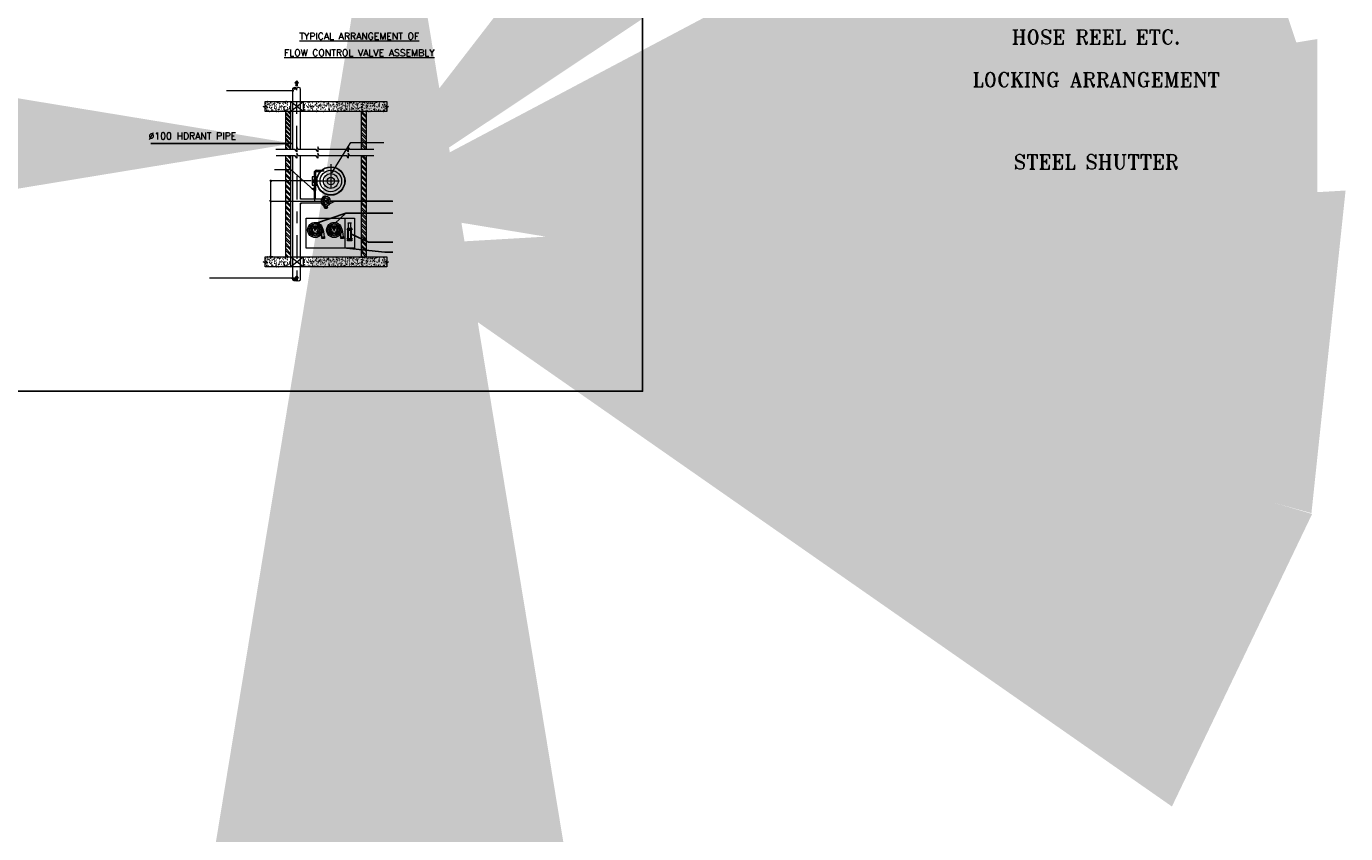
# Model space of a CAD drawing. Header units: inches. Extents: x 113025 to 158499, y 12149 to 30915.
# Tile 148 of 167: x 127926 to 128260, y 20200 to 20404. Entities that reach past the tile are written whole.
import ezdxf

# ---------------------------------------------------------------- set-up
doc = ezdxf.new("R2010")
doc.units = ezdxf.units.IN
doc.header["$MEASUREMENT"] = 0
doc.linetypes.add('IMPORT-Center', pattern=[15, 6, -3, 3, -3])
doc.linetypes.add('IMPORT-HIDDEN', pattern=[4.7625, 3.175, -1.5875])
for name, color, linetype in [('-FT', 7, 'Continuous'), ('FF HYDRANT PIPE', 30, 'Continuous'), ('FP-Spr Main', 30, 'Continuous'), ('FPS_det_arch', 8, 'Continuous'), ('FPS_Objects', 30, 'Continuous'), ('FPS_Piping', 1, 'Continuous'), ('LEDAR', 7, 'Continuous')]:
    doc.layers.add(name, color=color, linetype=linetype)
doc.layers.add('FPS_Misc', color=127, linetype='Continuous', lineweight=9)
doc.layers.add('PL-SEWER SUMP', color=4, linetype='Continuous', lineweight=53)
doc.styles.add('H P', font='romantic.ttf')
doc.styles.add('ROMANT', font='romant__.ttf')
doc.styles.add('romant_3', font='romant__.ttf', dxfattribs={"height": 150})
doc.dimstyles.new('HP-50', dxfattribs={"dimscale": 50, "dimtxt": 2, "dimasz": 3, "dimexe": 1, "dimexo": 1, "dimgap": 1, "dimtad": 1, "dimdec": 0, "dimzin": 11, "dimdsep": 46, "dimtxsty": 'H P', "dimcen": 0, "dimdle": 100, "dimclrd": 256, "dimclre": 256, "dimclrt": 256, "dimadec": 0, "dimazin": 0, "dimtfac": 1, "dimtdec": 0, "dimtmove": 0, "dimatfit": 3, "dimfxl": 1, "dimtzin": 11, "dimarcsym": 0})
pattern_1 = [(135, (126612.284, 20312.0611), (0.67842083, 0.67842083), []), (135, (126611.8317, 20312.0611), (0.67842083, 0.67842083), [])]
pattern_2 = [(130, (126881.7958, 20317.9719), (-1.4680787, -0.1284396), [0.1535091, -1.6886002]), (185, (126881.7958, 20317.9719), (0.2839934, 1.5395763), [0.1228073, -1.3508802]), (79.549, (126881.6734, 20317.9612), (-1.1840982, 1.411128), [0.13046, -1.4350885]), (133.816, (126881.7958, 20318.3813), (-2.1844157, -0.3387868), [0.2302637, -2.5329003]), (83.364, (126881.6137, 20318.353), (-1.91304, 1.9938276), [0.1956957, -2.1526355]), (188.816, (126881.7958, 20318.3813), (-1.913061, 1.9938085), [0.184211, -2.0263203]), (159, (126881.5911, 20318.2789), (-1.2217418, -0.8240745), [0.1535091, -1.6886002]), (214, (126881.5911, 20318.279), (-0.4980152, 1.4842265), [0.1228073, -1.3508802]), (108.549, (126881.4893, 20318.2103), (-1.7197641, 0.6601382), [0.13046, -1.4350885]), (142.5, (126881.7958, 20317.9719), (-0.02488865, 0.6813632), [0, -1.3345059, 0, -1.37134806, -1.35599715]), (142.5, (126881.7958, 20317.9719), (-0.02488865, 0.6813632), [-2.7058539, 0, -1.3559971]), (172.5, (126881.7958, 20317.9719), (-0.5384476, 0.8072772), [0, -0.7818731, 0, -1.30380405, -0.516814]), (172.5, (126881.7958, 20317.9719), (-0.5384476, 0.8072772), [-2.0856771, 0, -0.516814]), (212.5, (126882.2522, 20317.9719), (-1.09261952, -0.04616382), [0, -0.511697, 0, -1.59649475, -2.1184257]), (212.5, (126882.2522, 20317.9719), (-1.09261952, -0.04616382), [-2.1081918, 0, -2.1184257]), (222.5, (126882.4569, 20317.9719), (-1.1936569, 0.2048952), [0, -0.6652061, 0, -1.0602363, -1.5043893]), (222.5, (126882.4569, 20317.9719), (-1.1936569, 0.2048952), [-1.7254424, 0, -1.5043893])]
pattern_3 = [(130, (126881.7958, 20278.6352), (-1.4680787, -0.1284396), [0.1535091, -1.6886002]), (185, (126881.7958, 20278.6352), (0.2839934, 1.5395763), [0.1228073, -1.3508802]), (79.549, (126881.6734, 20278.6245), (-1.1840982, 1.411128), [0.13046, -1.4350885]), (133.816, (126881.7958, 20279.0446), (-2.1844157, -0.3387868), [0.2302637, -2.5329003]), (83.364, (126881.6137, 20279.0163), (-1.91304, 1.9938276), [0.1956957, -2.1526355]), (188.816, (126881.7958, 20279.0446), (-1.913061, 1.9938085), [0.184211, -2.0263203]), (159, (126881.5911, 20278.9422), (-1.2217418, -0.8240745), [0.1535091, -1.6886002]), (214, (126881.5911, 20278.9422), (-0.4980152, 1.4842265), [0.1228073, -1.3508802]), (108.549, (126881.4893, 20278.8735), (-1.7197641, 0.6601382), [0.13046, -1.4350885]), (142.5, (126881.7958, 20278.6352), (-0.02488865, 0.6813632), [0, -1.3345059, 0, -1.37134806, -1.35599715]), (142.5, (126881.7958, 20278.6352), (-0.02488865, 0.6813632), [-2.7058539, 0, -1.3559971]), (172.5, (126881.7958, 20278.6352), (-0.5384476, 0.8072772), [0, -0.7818731, 0, -1.30380405, -0.516814]), (172.5, (126881.7958, 20278.6352), (-0.5384476, 0.8072772), [-2.0856771, 0, -0.516814]), (212.5, (126882.2522, 20278.6352), (-1.09261952, -0.04616382), [0, -0.511697, 0, -1.59649475, -2.1184257]), (212.5, (126882.2522, 20278.6352), (-1.09261952, -0.04616382), [-2.1081918, 0, -2.1184257]), (222.5, (126882.4569, 20278.6352), (-1.1936569, 0.2048952), [0, -0.6652061, 0, -1.0602363, -1.5043893]), (222.5, (126882.4569, 20278.6352), (-1.1936569, 0.2048952), [-1.7254424, 0, -1.5043893])]

# ---------------------------------------------------------------- blocks, each defined once
blk = doc.blocks.new('TYPICAL INTERNAL FIRE HYDRANT CABINET DETAIL_dwg_25 globe valve-5042655-TYPICAL INTERNAL FIRE HYDRANT CABINET DETAIL')
at = {"layer": 'FPS_Objects', "lineweight": 5}
for p, q in [((297989, -10067), (297989, -10064)), ((297989, -10167), (297989, -10164)), ((297997, -10073), (297997, -10080)), ((297997, -10159), (297997, -10152)), ((298022, -10113), (298000, -10095)), ((298022, -10118), (298000, -10137)), ((298023, -10112), (298004, -10091)), ((298023, -10120), (298004, -10141)), ((298028, -10112), (298047, -10091)), ((298028, -10120), (298047, -10141)), ((298030, -10113), (298051, -10095)), ((298030, -10118), (298051, -10137)), ((298054, -10073), (298054, -10080)), ((298054, -10159), (298054, -10152)), ((298062, -10067), (298062, -10064)), ((298062, -10167), (298062, -10164))]:
    blk.add_line(p, q, dxfattribs=at)
at = {"layer": 'FPS_Objects', "lineweight": 5, "flags": 128}
for points in [[(298065, -10059), (297986, -10059), (297986, -10064), (298065, -10064)], [(298065, -10067), (298065, -10073), (297986, -10073), (297986, -10067)], [(298065, -10159), (297986, -10159), (297986, -10164), (298065, -10164)], [(298065, -10167), (298065, -10173), (297986, -10173), (297986, -10167)]]:
    blk.add_lwpolyline(points, close=True, dxfattribs=at)
at = {"layer": 'FPS_Objects', "lineweight": 5}
for radius in [39.6, 39.6, 33]:
    blk.add_circle((298026, -10116), radius, dxfattribs=at)
for centre, radius, start, end in [((298030, -10111), 43.7, 139.40715, 184.9966), ((298030, -10120), 43.7, 175.0034, 220.59285), ((297993, -10080), 4.5, 319.40715, 0), ((297993, -10152), 4.5, 0, 40.59285), ((298026, -10116), 4.68, 147.57379, 212.42621), ((298026, -10116), 4.68, 57.57379, 122.42621), ((298026, -10116), 4.68, 237.57379, 302.42621), ((298026, -10116), 4.68, 327.57379, 32.42621), ((298058, -10080), 4.5, 180, 220.59285), ((298058, -10152), 4.5, 139.40715, 180), ((298022, -10111), 43.7, 355.0034, 40.59285), ((298022, -10120), 43.7, 319.40715, 4.9966)]:
    blk.add_arc(centre, radius, start, end, dxfattribs=at)
blk = doc.blocks.new('TYPICAL INTERNAL FIRE HYDRANT CABINET DETAIL_dwg_ARROW-5042656-TYPICAL INTERNAL FIRE HYDRANT CABINET DETAIL')
at = {"layer": 'FPS_Misc', "lineweight": 5}
blk.add_hatch(color=7, dxfattribs=at).paths.add_polyline_path([(297189, -14471), (297225, -14422), (297261, -14471), (297261, -14331), (297303, -14331), (297225, -14240), (297147, -14331), (297189, -14331)], flags=0)
at = {"layer": 'FPS_Misc', "color": 7, "lineweight": 5, "flags": 128}
blk.add_lwpolyline([(297225, -14422), (297261, -14471), (297261, -14331), (297303, -14331), (297225, -14240), (297147, -14331), (297189, -14331), (297189, -14471)], close=True, dxfattribs=at)
blk = doc.blocks.new('TYPICAL INTERNAL FIRE HYDRANT CABINET DETAIL_dwg_ARROW-V12-TYPICAL INTERNAL FIRE HYDRANT CABINET DETAIL')
at = {"layer": 'FPS_Misc', "lineweight": 5}
blk.add_hatch(color=7, dxfattribs=at).paths.add_polyline_path([(297189, -5483), (297225, -5434), (297261, -5483), (297261, -5343), (297303, -5343), (297225, -5252), (297147, -5343), (297189, -5343)], flags=0)
at = {"layer": 'FPS_Misc', "color": 7, "lineweight": 5, "flags": 128}
blk.add_lwpolyline([(297225, -5434), (297261, -5483), (297261, -5343), (297303, -5343), (297225, -5252), (297147, -5343), (297189, -5343), (297189, -5483)], close=True, dxfattribs=at)
blk = doc.blocks.new('TYPICAL INTERNAL FIRE HYDRANT CABINET DETAIL_dwg__Oblique-5042657-TYPICAL INTERNAL FIRE HYDRANT CABINET DETAIL')
at = {"color": 8, "lineweight": 5}
blk.add_line((296098, -10650), (296023, -10575), dxfattribs=at)
blk = doc.blocks.new('TYPICAL INTERNAL FIRE HYDRANT CABINET DETAIL_dwg__Oblique-5042658-TYPICAL INTERNAL FIRE HYDRANT CABINET DETAIL')
at = {"color": 8, "lineweight": 5}
blk.add_line((296023, -13050), (296098, -13125), dxfattribs=at)
blk = doc.blocks.new('TYPICAL INTERNAL FIRE HYDRANT CABINET DETAIL_dwg__Oblique-5042659-TYPICAL INTERNAL FIRE HYDRANT CABINET DETAIL')
at = {"color": 8, "lineweight": 5}
blk.add_line((296023, -10575), (296098, -10650), dxfattribs=at)
blk = doc.blocks.new('TYPICAL INTERNAL FIRE HYDRANT CABINET DETAIL_dwg__Oblique-5042660-TYPICAL INTERNAL FIRE HYDRANT CABINET DETAIL')
at = {"color": 8, "lineweight": 5}
blk.add_line((296098, -9749), (296023, -9674), dxfattribs=at)
blk = doc.blocks.new('TYPICAL INTERNAL FIRE HYDRANT CABINET DETAIL_dwg_DHH-1711874-TYPICAL INTERNAL FIRE HYDRANT CABINET DETAIL')
at = {"layer": 'FPS_Objects', "lineweight": 5}
for p, q in [((298371, -11442), (298379, -11434)), ((298381, -11423), (298392, -11412)), ((298418, -11464), (298389, -11433)), ((298419, -11474), (298389, -11502)), ((298392, -11378), (298396, -11374)), ((298423, -11458), (298394, -11426)), ((298418, -11464), (298425, -11457)), ((298419, -11473), (298421, -11470)), ((298422, -11477), (298424, -11476)), ((298433, -11457), (298465, -11428)), ((298435, -11478), (298464, -11510)), ((298439, -11462), (298469, -11434)), ((298440, -11472), (298469, -11503)), ((298374, -11500), (298377, -11497)), ((298375, -11550), (298378, -11548)), ((298377, -11506), (298380, -11503)), ((298380, -11511), (298383, -11508)), ((298380, -11554), (298382, -11552)), ((298384, -11516), (298386, -11513)), ((298386, -11557), (298388, -11556)), ((298388, -11520), (298391, -11518)), ((298391, -11560), (298393, -11559)), ((298425, -11479), (298393, -11508)), ((298393, -11524), (298395, -11522)), ((298397, -11563), (298399, -11562)), ((298398, -11528), (298400, -11526)), ((298403, -11599), (298398, -11563)), ((298404, -11531), (298404, -11530)), ((298404, -11565), (298405, -11564)), ((298429, -11479), (298429, -11479))]:
    blk.add_line(p, q, dxfattribs=at)
at = {"layer": 'FPS_Objects', "lineweight": 5, "flags": 128}
blk.add_lwpolyline([(298456, -11563), (298462, -11591)], close=True, dxfattribs=at)
at = {"layer": 'FPS_Objects', "lineweight": 5}
blk.add_circle((298429, -11468), 11.4, dxfattribs=at)
blk.add_arc((298432, -11468), 11.4, 97.3242, 262.6758, dxfattribs=at)
for major_axis, ratio, start_param, end_param in [((0.5, 99.9), 0.858956, 6.259675, 7.858618), ((0.5, 99.9), 0.858956, 1.570796, 3.174376), ((-0.1, 66.9), 0.86303, 6.239943, 9.4652)]:
    blk.add_ellipse((298424, -11468), major_axis=major_axis, ratio=ratio, start_param=start_param, end_param=end_param, dxfattribs=at)
for centre, major_axis, ratio in [((298429, -11468), (0.5, 99.9), 0.858956), ((298429, -11468), (-0.1, 66.9), 0.86303), ((298433, -11595), (29.6, 3.8), 0.491614)]:
    blk.add_ellipse(centre, major_axis=major_axis, ratio=ratio, dxfattribs=at)
for points, knots in [([(298429, -11409), (298424, -11409), (298420, -11410), (298409, -11414), (298403, -11417), (298392, -11428), (298388, -11434), (298382, -11449), (298380, -11457), (298379, -11474), (298380, -11482), (298385, -11497), (298389, -11504), (298399, -11516), (298405, -11520), (298417, -11526), (298423, -11527), (298429, -11527)], [0, 0, 0, 0, 0.278802, 0.278802, 0.693907, 0.693907, 1.109013, 1.109013, 1.524118, 1.524118, 1.939224, 1.939224, 2.354329, 2.354329, 2.769435, 2.769435, 3.141593, 3.141593, 3.141593, 3.141593]), ([(298429, -11527), (298430, -11527), (298430, -11527), (298438, -11526), (298444, -11524), (298457, -11517), (298462, -11512), (298471, -11500), (298475, -11493), (298479, -11477), (298479, -11468), (298477, -11452), (298475, -11444), (298467, -11430), (298462, -11424), (298451, -11415), (298445, -11412), (298435, -11410), (298432, -11409), (298429, -11409)], [3.141593, 3.141593, 3.141593, 3.141593, 3.18454, 3.18454, 3.599645, 3.599645, 4.014751, 4.014751, 4.429856, 4.429856, 4.844962, 4.844962, 5.260067, 5.260067, 5.675173, 5.675173, 6.090278, 6.090278, 6.283185, 6.283185, 6.283185, 6.283185]), ([(298460, -11592), (298460, -11591), (298460, -11591), (298459, -11590), (298459, -11589), (298458, -11588), (298458, -11587), (298456, -11586), (298455, -11586), (298453, -11585), (298451, -11584), (298447, -11583), (298445, -11583), (298440, -11582), (298437, -11582), (298432, -11583), (298430, -11583), (298425, -11584), (298423, -11585), (298418, -11586), (298416, -11587), (298413, -11589), (298411, -11590), (298409, -11592), (298408, -11593), (298406, -11595), (298406, -11596), (298405, -11597), (298405, -11598), (298405, -11598), (298405, -11599), (298405, -11599)], [3.141593, 3.141593, 3.141593, 3.141593, 3.28365, 3.28365, 3.453769, 3.453769, 3.623887, 3.623887, 3.794005, 3.794005, 4.056254, 4.056254, 4.318503, 4.318503, 4.580752, 4.580752, 4.843, 4.843, 5.105249, 5.105249, 5.367498, 5.367498, 5.629747, 5.629747, 5.84648, 5.84648, 6.063212, 6.063212, 6.233469, 6.233469, 6.283185, 6.283185, 6.283185, 6.283185]), ([(298405, -11599), (298406, -11599), (298406, -11600), (298406, -11601), (298407, -11602), (298408, -11603), (298408, -11603), (298410, -11604), (298411, -11605), (298413, -11606), (298415, -11607), (298419, -11607), (298422, -11608), (298426, -11608), (298429, -11608), (298434, -11608), (298436, -11607), (298441, -11606), (298444, -11606), (298448, -11604), (298450, -11603), (298454, -11601), (298455, -11600), (298457, -11598), (298458, -11597), (298459, -11595), (298460, -11595), (298460, -11593), (298460, -11593), (298460, -11592), (298460, -11592), (298460, -11592)], [0, 0, 0, 0, 0.166904, 0.166904, 0.333809, 0.333809, 0.500713, 0.500713, 0.667618, 0.667618, 0.932363, 0.932363, 1.197108, 1.197108, 1.461853, 1.461853, 1.726598, 1.726598, 1.991343, 1.991343, 2.256088, 2.256088, 2.520833, 2.520833, 2.732124, 2.732124, 2.943414, 2.943414, 3.113532, 3.113532, 3.141593, 3.141593, 3.141593, 3.141593])]:
    blk.add_open_spline(points, degree=3, knots=knots, dxfattribs=at)
blk = doc.blocks.new('FHC DOOE')
at = {"lineweight": 18, "char_height": 100, "width": 18408.496, "attachment_point": 2, "line_spacing_factor": 1.120755, "style": 'romant_3'}
for s, insert in [('HOSE REEL ETC.', (10005.3, 62.8)), ('LOCKING ARRANGEMENT ', (10005.3, -233.2)), ('STEEL SHUTTER ', (10005.3, -805.3))]:
    blk.add_mtext(s, dxfattribs=dict(at, insert=insert))

msp = doc.modelspace()

# ---------------------------------------------------------------- hatches: boundary and pattern name
at = {"lineweight": 5}
for points in [[(127993.49, 20387.85), (127993.49, 20387.99), (127993.91, 20387.92)], [(128003.56, 20367.12), (128003.78, 20367.65), (128003.94, 20367.55)], [(127998.98, 20362.77), (127998.5, 20363.08), (127998.62, 20363.22)], [(127993.46, 20340.31), (127993.46, 20340.5), (127994.03, 20340.4)]]:
    msp.add_hatch(color=256, dxfattribs=at).paths.add_polyline_path(points, flags=0)
at = {"layer": 'FF HYDRANT PIPE', "lineweight": 5}
for points in [[(127995.62, 20360.46), (127995.87, 20360.46), (127995.62, 20360.72)], [(127998.87, 20360.46), (127999.05, 20360.46), (127999.05, 20360.64)], [(127999.37, 20360.46), (127999.55, 20360.46), (127999.37, 20360.64)], [(127995.62, 20359.18), (127995.87, 20359.44), (127995.62, 20359.44)]]:
    msp.add_hatch(color=256, dxfattribs=at).paths.add_polyline_path(points, flags=0)
at = {"layer": 'FPS_det_arch', "lineweight": 5}
h = msp.add_hatch(dxfattribs=at)
h.set_pattern_fill('FP_7', color=256, scale=0.005686, style=0, pattern_type=2)
h.set_pattern_definition(pattern_2)
h.paths.add_polyline_path([(127993.06, 20382.66), (127993.06, 20385.22), (127986.66, 20385.22), (127986.66, 20384.18), (127987.13, 20383.94), (127986.19, 20383.94), (127986.66, 20383.69), (127986.66, 20382.66)], flags=0)
h = msp.add_hatch(dxfattribs=at)
h.set_pattern_fill('FP_7', color=256, scale=0.005686, style=0, pattern_type=2)
h.set_pattern_definition(pattern_2)
h.paths.add_polyline_path([(128011.05, 20382.66), (128011.61, 20382.66), (128011.61, 20385.22), (127996.25, 20385.22), (127996.25, 20382.66)], flags=0)
h = msp.add_hatch(dxfattribs=at)
h.set_pattern_fill('FP_8', color=256, scale=0.005686, style=0, pattern_type=2)
h.set_pattern_definition([(130, (126876.7576, 20317.9719), (-1.4680787, -0.1284396), [0.1535091, -1.6886002]), (185, (126876.7576, 20317.9719), (0.2839934, 1.5395763), [0.1228073, -1.3508802]), (79.549, (126876.6353, 20317.9612), (-1.1840982, 1.411128), [0.13046, -1.4350885]), (133.816, (126876.7576, 20318.3813), (-2.1844157, -0.3387868), [0.2302637, -2.5329003]), (83.364, (126876.5756, 20318.353), (-1.91304, 1.9938276), [0.1956957, -2.1526355]), (188.816, (126876.7576, 20318.3813), (-1.913061, 1.9938085), [0.184211, -2.0263203]), (159, (126876.5529, 20318.2789), (-1.2217418, -0.8240745), [0.1535091, -1.6886002]), (214, (126876.553, 20318.279), (-0.4980152, 1.4842265), [0.1228073, -1.3508802]), (108.549, (126876.4511, 20318.2103), (-1.7197641, 0.6601382), [0.13046, -1.4350885]), (142.5, (126876.7576, 20317.9719), (-0.02488865, 0.6813632), [0, -1.3345059, 0, -1.37134806, -1.35599715]), (142.5, (126876.7576, 20317.9719), (-0.02488865, 0.6813632), [-2.7058539, 0, -1.3559971]), (172.5, (126876.7576, 20317.9719), (-0.5384476, 0.8072772), [0, -0.7818731, 0, -1.30380405, -0.516814]), (172.5, (126876.7576, 20317.9719), (-0.5384476, 0.8072772), [-2.0856771, 0, -0.516814]), (212.5, (126877.21404, 20317.9719), (-1.09261952, -0.04616382), [0, -0.511697, 0, -1.59649475, -2.1184257]), (212.5, (126877.21404, 20317.9719), (-1.09261952, -0.04616382), [-2.1081918, 0, -2.1184257]), (222.5, (126877.4187, 20317.9719), (-1.1936569, 0.2048952), [0, -0.6652061, 0, -1.0602363, -1.5043893]), (222.5, (126877.4187, 20317.9719), (-1.1936569, 0.2048952), [-1.7254424, 0, -1.5043893])])
h.paths.add_polyline_path([(128011.05, 20382.66), (128017.44, 20382.66), (128017.44, 20383.69), (128017.91, 20383.94), (128016.97, 20383.94), (128017.44, 20384.18), (128017.44, 20385.22), (128011.05, 20385.22)], flags=0)
h = msp.add_hatch(dxfattribs=at)
h.set_pattern_fill('FP_5', color=256, scale=0.005686, style=0, pattern_type=2)
h.set_pattern_definition([(135, (126881.7958, 20317.9719), (0.54273667, 0.54273667), []), (135, (126881.43395, 20317.9719), (0.54273667, 0.54273667), [])])
h.paths.add_polyline_path([(127993.06, 20373.06), (127993.06, 20382.66), (127991.78, 20382.66), (127991.78, 20373.06)], flags=0)
h = msp.add_hatch(dxfattribs=at)
h.set_pattern_fill('FP_4', color=256, scale=0.005686, style=0, pattern_type=2)
h.set_pattern_definition(pattern_1)
h.paths.add_polyline_path([(128011.61, 20373.06), (128012.32, 20373.06), (128012.32, 20382.66), (128011.05, 20382.66), (128011.05, 20373.06)], flags=0)
h = msp.add_hatch(dxfattribs=at)
h.set_pattern_fill('FP_6', color=256, scale=0.005686, style=0, pattern_type=2)
h.set_pattern_definition([(135, (126617.9618, 20312.0611), (0.6784208, 0.6784208), []), (135, (126617.5095, 20312.0611), (0.6784208, 0.6784208), [])])
h.paths.add_polyline_path([(127993.06, 20345.88), (127993.06, 20371.46), (127991.78, 20371.46), (127991.78, 20345.88)], flags=0)
h = msp.add_hatch(dxfattribs=at)
h.set_pattern_fill('FP_4', color=256, scale=0.005686, style=0, pattern_type=2)
h.set_pattern_definition(pattern_1)
h.paths.add_polyline_path([(128011.61, 20345.88), (128012.32, 20345.88), (128012.32, 20371.46), (128011.05, 20371.46), (128011.05, 20345.88)], flags=0)
h = msp.add_hatch(dxfattribs=at)
h.set_pattern_fill('FP_9', color=256, scale=0.005686, style=0, pattern_type=2)
h.set_pattern_definition(pattern_3)
h.paths.add_polyline_path([(127993.06, 20343.32), (127993.06, 20345.88), (127986.66, 20345.88), (127986.66, 20344.84), (127987.13, 20344.6), (127986.19, 20344.6), (127986.66, 20344.36), (127986.66, 20343.32)], flags=0)
h = msp.add_hatch(dxfattribs=at)
h.set_pattern_fill('FP_9', color=256, scale=0.005686, style=0, pattern_type=2)
h.set_pattern_definition(pattern_3)
h.paths.add_polyline_path([(128011.05, 20343.32), (128011.61, 20343.32), (128011.61, 20345.88), (127996.25, 20345.88), (127996.25, 20343.32)], flags=0)
h = msp.add_hatch(dxfattribs=at)
h.set_pattern_fill('FP_10', color=256, scale=0.005686, style=0, pattern_type=2)
h.set_pattern_definition([(130, (126876.7576, 20278.6352), (-1.4680787, -0.1284396), [0.1535091, -1.6886002]), (185, (126876.7576, 20278.6352), (0.2839934, 1.5395763), [0.1228073, -1.3508802]), (79.549, (126876.6353, 20278.6245), (-1.1840982, 1.411128), [0.13046, -1.4350885]), (133.816, (126876.7576, 20279.0446), (-2.1844157, -0.3387868), [0.2302637, -2.5329003]), (83.364, (126876.5756, 20279.0163), (-1.91304, 1.9938276), [0.1956957, -2.1526355]), (188.816, (126876.7576, 20279.0446), (-1.913061, 1.9938085), [0.184211, -2.0263203]), (159, (126876.5529, 20278.9422), (-1.2217418, -0.8240745), [0.1535091, -1.6886002]), (214, (126876.553, 20278.9422), (-0.4980152, 1.4842265), [0.1228073, -1.3508802]), (108.549, (126876.4511, 20278.8735), (-1.7197641, 0.6601382), [0.13046, -1.4350885]), (142.5, (126876.7576, 20278.6352), (-0.02488865, 0.6813632), [0, -1.3345059, 0, -1.37134806, -1.35599715]), (142.5, (126876.7576, 20278.6352), (-0.02488865, 0.6813632), [-2.7058539, 0, -1.3559971]), (172.5, (126876.7576, 20278.6352), (-0.5384476, 0.8072772), [0, -0.7818731, 0, -1.30380405, -0.516814]), (172.5, (126876.7576, 20278.6352), (-0.5384476, 0.8072772), [-2.0856771, 0, -0.516814]), (212.5, (126877.21404, 20278.6352), (-1.09261952, -0.04616382), [0, -0.511697, 0, -1.59649475, -2.1184257]), (212.5, (126877.21404, 20278.6352), (-1.09261952, -0.04616382), [-2.1081918, 0, -2.1184257]), (222.5, (126877.4187, 20278.6352), (-1.1936569, 0.2048952), [0, -0.6652061, 0, -1.0602363, -1.5043893]), (222.5, (126877.4187, 20278.6352), (-1.1936569, 0.2048952), [-1.7254424, 0, -1.5043893])])
h.paths.add_polyline_path([(128011.05, 20343.32), (128017.44, 20343.32), (128017.44, 20344.36), (128017.91, 20344.6), (128016.97, 20344.6), (128017.44, 20344.84), (128017.44, 20345.88), (128011.05, 20345.88)], flags=0)

# ---------------------------------------------------------------- linework, layer by layer
at = {"lineweight": 5}
for p, q in [((127993.91, 20387.92, 0.96), (127976.85, 20387.92, 0.96)), ((127993.49, 20387.85, 0.96), (127993.49, 20387.99, 0.96)), ((127993.49, 20387.99, 0.96), (127993.91, 20387.92, 0.96)), ((127993.91, 20387.92, 0.96), (127993.49, 20387.85, 0.96)), ((128003.56, 20367.12, 0.96), (128003.78, 20367.65, 0.96)), ((128003.94, 20367.55, 0.96), (128003.56, 20367.12, 0.96)), ((128003.78, 20367.65, 0.96), (128003.94, 20367.55, 0.96)), ((127998.5, 20363.08, 0.96), (127998.62, 20363.22, 0.96)), ((127998.98, 20362.77, 0.96), (127998.5, 20363.08, 0.96)), ((127998.62, 20363.22, 0.96), (127998.98, 20362.77, 0.96)), ((128002.96, 20359.29, 0.96), (128004.11, 20359.88, 0.96)), ((127994.03, 20340.4, 0.96), (127972.56, 20340.4, 0.96)), ((127993.46, 20340.31, 0.96), (127993.46, 20340.5, 0.96)), ((127993.46, 20340.5, 0.96), (127994.03, 20340.4, 0.96)), ((127994.03, 20340.4, 0.96), (127993.46, 20340.31, 0.96))]:
    msp.add_line(p, q, dxfattribs=at)
at = {"color": 8, "lineweight": 5}
for p, q in [((127998.32, 20365.07, 0.96), (127987.81, 20365.07, 0.96)), ((127988.04, 20365.36, 0.96), (127988.04, 20345.59, 0.96)), ((128007.76, 20353.36, 1.16), (128007.76, 20354.36, 1.16)), ((128008.37, 20353.36, 1.16), (128008.37, 20354.36, 1.16)), ((128001, 20350.76, 0.96), (128001.06, 20350.59, 0.96)), ((128001.68, 20350.76, 0.96), (128001.61, 20350.59, 0.96)), ((128005.79, 20350.76, 0.96), (128005.86, 20350.59, 0.96)), ((128006.47, 20350.76, 0.96), (128006.41, 20350.59, 0.96)), ((128007.55, 20350.24, 1.16), (128007.63, 20350.03, 1.16)), ((128007.59, 20350.48, 1.16), (128007.59, 20352.73, 1.16)), ((128007.78, 20349.9, 1.16), (128007.78, 20352.52, 1.16)), ((128007.89, 20352.62, 1.16), (128008.24, 20352.62, 1.16)), ((128008.34, 20349.9, 1.16), (128008.34, 20352.52, 1.16)), ((128008.57, 20350.24, 1.16), (128008.5, 20350.03, 1.16)), ((128008.54, 20350.48, 1.16), (128008.54, 20352.73, 1.16)), ((127988.64, 20345.88, 0.96), (127987.81, 20345.88, 0.96))]:
    msp.add_line(p, q, dxfattribs=at)
at = {"color": 30, "lineweight": 5}
for centre, radius in [((127999.34, 20352.65, 0.96), 1.92), ((127999.34, 20352.65, 0.96), 1.6), ((127999.34, 20352.65, 0.96), 1.28), ((127999.34, 20352.65, 0.96), 0.959), ((128004.13, 20352.65, 0.96), 1.92), ((128004.13, 20352.65, 0.96), 1.6), ((128004.13, 20352.65, 0.96), 1.28), ((128004.13, 20352.65, 0.96), 0.959), ((127999.34, 20352.65, 0.96), 0.64), ((127999.34, 20352.65, 0.96), 0.128), ((128004.13, 20352.65, 0.96), 0.64), ((128004.13, 20352.65, 0.96), 0.128)]:
    msp.add_circle(centre, radius, dxfattribs=at)
for centre, radius, end in [((127996.18, 20350.99, 0.96), 5.48, 25.9091), ((128000.98, 20350.99, 0.96), 5.48, 25.9091), ((127996.18, 20350.99, 0.96), 4.84, 7.8311), ((128000.98, 20350.99, 0.96), 4.84, 7.8311)]:
    msp.add_arc(centre, radius, 359.6168, end, dxfattribs=at)
at = {"color": 8, "lineweight": 5}
for centre, radius, start, end in [((128007.5, 20353.37, 1.16), 0.259, 296.7326, 1.8888), ((128008.63, 20353.37, 1.16), 0.259, 178.1112, 243.2674), ((128007.89, 20352.52, 1.16), 0.102, 90, 180), ((128008.24, 20352.52, 1.16), 0.102, 0, 90)]:
    msp.add_arc(centre, radius, start, end, dxfattribs=at)
at = {"layer": 'FF HYDRANT PIPE', "lineweight": 5}
for p, q in [((127993.7, 20373.06, 0.96), (127993.7, 20388.54, 0.96)), ((127995.62, 20373.06, 0.96), (127995.62, 20388.54, 0.96)), ((127993.7, 20339.99, 0.96), (127993.7, 20371.46, 0.96)), ((127999.05, 20367.13, 0.96), (127999.05, 20363.1, 0.96)), ((127999.37, 20367.13, 0.96), (127999.37, 20363.1, 0.96)), ((127999.69, 20367.78, 0.96), (128000.92, 20367.78, 0.96)), ((127999.69, 20367.46, 0.96), (128000.6, 20367.46, 0.96)), ((127995.87, 20360.46, 0.96), (127995.62, 20360.72, 0.96)), ((127998.87, 20360.46, 0.96), (127999.05, 20360.64, 0.96)), ((127999.55, 20360.46, 0.96), (127999.37, 20360.64, 0.96)), ((128000.94, 20359.44, 0.96), (127995.62, 20359.44, 0.96)), ((127995.87, 20359.44, 0.96), (127995.62, 20359.18, 0.96))]:
    msp.add_line(p, q, dxfattribs=at)
at = {"layer": 'FF HYDRANT PIPE', "lineweight": 5, "elevation": 0.96, "flags": 128}
for points in [[(127995.62, 20360.46), (127995.62, 20371.46)], [(127999.05, 20362.45), (127999.05, 20360.46), (127995.62, 20360.46)], [(128000.95, 20360.46), (127999.37, 20360.46), (127999.37, 20362.45)], [(127995.62, 20339.99), (127995.62, 20359.44)]]:
    msp.add_lwpolyline(points, dxfattribs=at)
at = {"layer": 'FF HYDRANT PIPE', "lineweight": 5}
for centre, radius, start, end in [((127993.76, 20388.54, 0.96), 0.064, 127.111, 232.889), ((127994.16, 20387.99, 0.96), 0.746, 48.0597, 125.6889), ((127994.16, 20389.1, 0.96), 0.746, 234.3111, 311.9403), ((127995.14, 20388.04, 0.96), 0.696, 46.3972, 133.6028), ((127994.16, 20339.44, 0.96), 0.746, 48.0597, 125.6889), ((127994.16, 20340.55, 0.96), 0.746, 234.3111, 311.9403), ((127995.14, 20340.5, 0.96), 0.696, 226.3972, 313.6028)]:
    msp.add_arc(centre, radius, start, end, dxfattribs=at)
at = {"layer": 'FP-Spr Main', "color": 8, "linetype": 'IMPORT-Center', "lineweight": 5}
for p, q in [((127994.66, 20373.06, 0.96), (127994.66, 20388.54, 0.96)), ((127999.21, 20359.95, 0.96), (127999.21, 20367.13, 0.96)), ((128003.29, 20369.31, 0.96), (128003.29, 20360.87, 0.96)), ((127994.66, 20366.37, 0.96), (127994.66, 20339.99, 0.96)), ((127999.5, 20365.07, 0.96), (128007.21, 20365.07, 0.96)), ((127994.66, 20359.95, 0.96), (128002.05, 20359.95, 0.96))]:
    msp.add_line(p, q, dxfattribs=at)
at = {"layer": 'FP-Spr Main', "lineweight": 5}
msp.add_arc((127993.76, 20339.99, 0.96), 0.064, 127.111, 232.889, dxfattribs=at)
at = {"layer": 'FPS_det_arch', "color": 7, "lineweight": 5}
for p, q in [((127991.78, 20382.66, 0.96), (127991.78, 20373.06, 0.96)), ((127993.06, 20382.66, 0.96), (127993.06, 20373.06, 0.96)), ((128011.05, 20373.06, 0.96), (128011.05, 20382.66, 0.96)), ((128012.32, 20373.06, 0.96), (128012.32, 20382.66, 0.96)), ((127991.78, 20371.46, 0.96), (127991.78, 20345.88, 0.96)), ((127993.06, 20371.46, 0.96), (127993.06, 20345.88, 0.96)), ((128011.05, 20345.88, 0.96), (128011.05, 20371.46, 0.96)), ((128012.32, 20345.88, 0.96), (128012.32, 20371.46, 0.96))]:
    msp.add_line(p, q, dxfattribs=at)
at = {"layer": 'FPS_det_arch', "color": 7, "lineweight": 5, "elevation": 0.96, "flags": 128}
for points in [[(127986.66, 20382.66), (127986.66, 20383.69), (127986.19, 20383.94), (127987.13, 20383.94), (127986.66, 20384.18), (127986.66, 20385.22), (128017.44, 20385.22), (128017.44, 20384.18), (128016.97, 20383.94), (128017.91, 20383.94), (128017.44, 20383.69), (128017.44, 20382.66)], [(127986.66, 20343.32), (127986.66, 20344.36), (127986.19, 20344.6), (127987.13, 20344.6), (127986.66, 20344.84), (127986.66, 20345.88), (128017.44, 20345.88), (128017.44, 20344.84), (128016.97, 20344.6), (128017.91, 20344.6), (128017.44, 20344.36), (128017.44, 20343.32)]]:
    msp.add_lwpolyline(points, close=True, dxfattribs=at)
at = {"layer": 'FPS_det_arch', "lineweight": 5, "elevation": 0.96, "flags": 128}
for points in [[(127993.06, 20382.66), (127996.25, 20385.22), (127996.25, 20382.66), (127993.06, 20385.22)], [(127993.06, 20343.32), (127996.25, 20345.88), (127996.25, 20343.32), (127993.06, 20345.88)]]:
    msp.add_lwpolyline(points, close=True, dxfattribs=at)
for points in [[(128014.18, 20373.06), (128008.09, 20373.06), (128007.72, 20373.71), (128007.72, 20372.42), (128007.35, 20373.06), (128000.36, 20373.06), (127999.99, 20373.71), (127999.99, 20372.42), (127999.62, 20373.06), (127995.03, 20373.06), (127994.66, 20373.71), (127994.66, 20372.42), (127994.28, 20373.06), (127989.4, 20373.06)], [(128014.18, 20371.46), (128008.09, 20371.46), (128007.72, 20372.11), (128007.72, 20370.82), (128007.35, 20371.46), (128000.36, 20371.46), (127999.99, 20372.11), (127999.99, 20370.82), (127999.62, 20371.46), (127995.03, 20371.46), (127994.66, 20372.11), (127994.66, 20370.82), (127994.28, 20371.46), (127989.46, 20371.46)]]:
    msp.add_lwpolyline(points, dxfattribs=at)
at = {"layer": 'FPS_Objects', "lineweight": 5}
for p, q in [((127999.05, 20367.13, 0.96), (127999.37, 20367.13, 0.96)), ((127999.69, 20367.46, 0.96), (127999.69, 20367.78, 0.96))]:
    msp.add_line(p, q, dxfattribs=at)
at = {"layer": 'FPS_Objects', "color": 9, "linetype": 'IMPORT-HIDDEN', "lineweight": 5}
for p, q in [((127998.78, 20365.28, 0.96), (127998.78, 20365.32, 0.96)), ((127998.78, 20364.81, 0.96), (127998.78, 20364.77, 0.96)), ((127998.81, 20365.35, 0.96), (127999.4, 20365.35, 0.96)), ((127999.4, 20365.26, 0.96), (127998.81, 20365.26, 0.96)), ((127999.4, 20364.84, 0.96), (127998.81, 20364.84, 0.96)), ((127998.81, 20364.74, 0.96), (127999.4, 20364.74, 0.96)), ((127998.97, 20364.97, 0.96), (127998.97, 20365.13, 0.96)), ((127999, 20365.15, 0.96), (127999.68, 20365.15, 0.96)), ((127999, 20364.94, 0.96), (127999.68, 20364.94, 0.96)), ((127999.02, 20365.26, 0.96), (127999.02, 20364.84, 0.96)), ((127999.19, 20365.26, 0.96), (127999.19, 20364.84, 0.96)), ((127999.43, 20365.32, 0.96), (127999.43, 20365.28, 0.96)), ((127999.43, 20364.77, 0.96), (127999.43, 20364.81, 0.96))]:
    msp.add_line(p, q, dxfattribs=at)
at = {"layer": 'FPS_Objects', "color": 9, "lineweight": 5}
msp.add_line((127999.37, 20366.08, 0.96), (127999.85, 20366.08, 0.96), dxfattribs=at)
at = {"layer": 'FPS_Objects', "color": 9, "lineweight": 5, "elevation": 0.96, "flags": 128}
msp.add_lwpolyline([(127999.05, 20366.08), (127998.54, 20366.08), (127998.54, 20364.02), (127999.83, 20364.02)], dxfattribs=at)
at = {"layer": 'FPS_Objects', "color": 9, "linetype": 'IMPORT-HIDDEN', "lineweight": 5, "elevation": 0.96, "flags": 128}
for points in [[(127999.19, 20365.35), (127999.19, 20365.42), (127999.02, 20365.42), (127999.02, 20365.35)], [(127999.19, 20364.74), (127999.19, 20364.67), (127999.02, 20364.67), (127999.02, 20364.74)]]:
    msp.add_lwpolyline(points, dxfattribs=at)
at = {"layer": 'FPS_Objects', "lineweight": 5}
for radius in [3.61, 3.5, 2.72, 1.88, 0.949]:
    msp.add_circle((128003.29, 20365.05, 0.96), radius, dxfattribs=at)
for radius in [0.646, 0.326]:
    msp.add_arc((127999.69, 20367.13, 0.96), radius, 90, 180, dxfattribs=at)
at = {"layer": 'FPS_Objects', "color": 9, "linetype": 'IMPORT-HIDDEN', "lineweight": 5}
for centre, start, end in [((127998.81, 20365.32, 0.96), 90, 180), ((127998.81, 20365.28, 0.96), 180, 270), ((127998.81, 20364.81, 0.96), 90, 180), ((127998.81, 20364.77, 0.96), 180, 270), ((127999, 20365.13, 0.96), 90, 180), ((127999, 20364.97, 0.96), 180, 270), ((127999.4, 20365.32, 0.96), 0, 90), ((127999.4, 20365.28, 0.96), 270, 0), ((127999.4, 20364.81, 0.96), 0, 90), ((127999.4, 20364.77, 0.96), 270, 0)]:
    msp.add_arc(centre, 0.0256, start, end, dxfattribs=at)
at = {"layer": 'FPS_Piping', "color": 8, "linetype": 'IMPORT-Center', "lineweight": 5}
msp.add_line((127999.69, 20367.62, 0.96), (128001.63, 20367.62, 0.96), dxfattribs=at)
for centre, radius, start, end in [((127993.92, 20388.54, 0.96), 0.064, 117.3991, 242.6009), ((127994.18, 20388.04, 0.96), 0.631, 62.6009, 117.3991), ((127994.18, 20389.05, 0.96), 0.631, 242.6009, 297.3991), ((127994.44, 20388.54, 0.96), 0.064, 297.3991, 62.6009), ((127999.69, 20367.13, 0.96), 0.486, 90, 180), ((127993.92, 20339.99, 0.96), 0.064, 117.3991, 242.6009), ((127994.18, 20339.49, 0.96), 0.631, 62.6009, 117.3991), ((127994.18, 20340.5, 0.96), 0.631, 242.6009, 297.3991), ((127994.44, 20339.99, 0.96), 0.064, 297.3991, 62.6009)]:
    msp.add_arc(centre, radius, start, end, dxfattribs=at)
at = {"layer": 'LEDAR', "lineweight": 5, "flags": 128}
for points, elevation in [([(128003.56, 20367.12), (128008.33, 20374.83), (128016.75, 20374.83)], 0.96), ([(127998.98, 20362.77), (127993.24, 20367.89), (127989.01, 20367.89)], 0.96), ([(127987.81, 20359.95), (127995.85, 20359.95)], 0.96), ([(128004.9, 20359.91), (128018.96, 20359.91)], 0.96), ([(127999.21, 20352.65), (127999.21, 20353.4), (127999.46, 20353.4), (127999.46, 20352.65)], 0.96), ([(128004.01, 20352.65), (128004.01, 20353.4), (128004.26, 20353.4), (128004.26, 20352.65)], 0.96), ([(128001.68, 20350.87), (128001.68, 20350.76), (128001, 20350.76), (128001, 20350.87)], 0.96), ([(128006.47, 20350.87), (128006.47, 20350.76), (128005.79, 20350.76), (128005.79, 20350.87)], 0.96), ([(128007.55, 20352.84), (128007.55, 20352.96), (128008.57, 20352.96), (128008.57, 20352.84)], 1.16), ([(128008.57, 20350.37), (128008.57, 20350.24), (128007.55, 20350.24), (128007.55, 20350.37)], 1.16), ([(128007.62, 20352.96), (128007.62, 20353.14), (128008.51, 20353.14), (128008.51, 20352.96)], 1.16)]:
    msp.add_lwpolyline(points, dxfattribs=dict(at, elevation=elevation))
for points, elevation in [([(128007.68, 20354.45), (128008.45, 20354.45), (128008.45, 20354.36), (128007.68, 20354.36)], 1.16), ([(128000.93, 20350.95), (128001.74, 20350.95), (128001.74, 20350.87), (128000.93, 20350.87)], 0.96), ([(128001, 20350.59), (128001.68, 20350.59), (128001.68, 20350.49), (128001, 20350.49)], 0.96), ([(128005.73, 20350.95), (128006.54, 20350.95), (128006.54, 20350.87), (128005.73, 20350.87)], 0.96), ([(128005.79, 20350.59), (128006.47, 20350.59), (128006.47, 20350.49), (128005.79, 20350.49)], 0.96), ([(128007.47, 20352.84), (128008.66, 20352.84), (128008.66, 20352.73), (128007.47, 20352.73)], 1.16), ([(128007.47, 20350.48), (128008.66, 20350.48), (128008.66, 20350.37), (128007.47, 20350.37)], 1.16), ([(128007.55, 20350.03), (128008.57, 20350.03), (128008.57, 20349.9), (128007.55, 20349.9)], 1.16)]:
    msp.add_lwpolyline(points, close=True, dxfattribs=dict(at, elevation=elevation))
at = {"layer": 'PL-SEWER SUMP', "color": 1, "lineweight": 5}
msp.add_line((128006.88, 20348.05, 1.16), (128006.88, 20355.67, 1.16), dxfattribs=at)
at = {"layer": 'PL-SEWER SUMP', "color": 1, "lineweight": 5, "elevation": 1.16}
msp.add_lwpolyline([(127997.07, 20355.67), (128009.26, 20355.67), (128009.26, 20348.05), (127997.07, 20348.05)], close=True, dxfattribs=at)

# ---------------------------------------------------------------- block references
at = {"lineweight": 5}
for name, p, xscale, yscale, zscale in [('TYPICAL INTERNAL FIRE HYDRANT CABINET DETAIL_dwg_ARROW-V12-TYPICAL INTERNAL FIRE HYDRANT CABINET DETAIL', (126304.78, 20420.29, 0.96), 0.005685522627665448, 0.005685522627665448, 0.005685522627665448), ('TYPICAL INTERNAL FIRE HYDRANT CABINET DETAIL_dwg__Oblique-5042660-TYPICAL INTERNAL FIRE HYDRANT CABINET DETAIL', (126304.78, 20420.29, 0.96), 0.005685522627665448, 0.005685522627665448, 0.005685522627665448), ('TYPICAL INTERNAL FIRE HYDRANT CABINET DETAIL_dwg__Oblique-5042657-TYPICAL INTERNAL FIRE HYDRANT CABINET DETAIL', (126304.78, 20420.29, 0.96), 0.005685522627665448, 0.005685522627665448, 0.005685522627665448), ('TYPICAL INTERNAL FIRE HYDRANT CABINET DETAIL_dwg__Oblique-5042659-TYPICAL INTERNAL FIRE HYDRANT CABINET DETAIL', (126304.78, 20420.29, 0.96), 0.005685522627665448, 0.005685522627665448, 0.005685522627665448), ('TYPICAL INTERNAL FIRE HYDRANT CABINET DETAIL_dwg_25 globe valve-5042655-TYPICAL INTERNAL FIRE HYDRANT CABINET DETAIL', (126304.78, 20420.29, 0.96), 0.005685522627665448, 0.005685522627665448, 0.005685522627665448), ('TYPICAL INTERNAL FIRE HYDRANT CABINET DETAIL_dwg_DHH-1711874-TYPICAL INTERNAL FIRE HYDRANT CABINET DETAIL', (124180.56, 20506.79, 0.96), 0.01280523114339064, 0.01280523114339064, 0.01280523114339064), ('TYPICAL INTERNAL FIRE HYDRANT CABINET DETAIL_dwg__Oblique-5042658-TYPICAL INTERNAL FIRE HYDRANT CABINET DETAIL', (126304.78, 20420.29, 0.96), 0.005685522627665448, 0.005685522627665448, 0.005685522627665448), ('TYPICAL INTERNAL FIRE HYDRANT CABINET DETAIL_dwg_ARROW-5042656-TYPICAL INTERNAL FIRE HYDRANT CABINET DETAIL', (126304.78, 20421.98, 0.96), 0.005685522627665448, 0.005685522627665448, 0.005685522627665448)]:
    msp.add_blockref(name, p, dxfattribs=dict(at, xscale=xscale, yscale=yscale, zscale=zscale))

# ---------------------------------------------------------------- texts
at = {"lineweight": 5, "char_height": 1.7182, "attachment_point": 2, "line_spacing_factor": 1.120755, "style": 'ROMANT'}
for s, insert, width in [('\\LTYPICAL ARRANGEMENT OF', (128010.49, 20402.62, 0.27), 44.0009), ('\\LFLOW CONTROL VALVE ASSEMBLY', (128010.49, 20398.41, 0.27), 53.6918)]:
    msp.add_mtext(s, dxfattribs=dict(at, insert=insert, width=width))

# ---------------------------------------------------------------- leaders
at = {"lineweight": 5}
for points in [[(128019.08, 20459.6, 0.27), (128019.08, 20448.58, 0.27), (128014.18, 20448.58, 0.27)], [(128016.81, 20456.82, 0.27), (128016.81, 20451.62, 0.27), (128014.02, 20451.62, 0.27)]]:
    msp.add_leader(points, dimstyle='HP-50', override={"dimasz": 10, "dimtfill": 1, "dimarcsym": 2}, dxfattribs=at)
at = {"layer": 'LEDAR', "lineweight": 5}
for points, override in [([(128004.31, 20354.28, 0.96), (128007.13, 20356.91, 0.96), (128018.96, 20356.91, 0.96)], {"dimasz": 5, "dimtad": 0, "dimtfill": 1, "dimarcsym": 2}), ([(127999.43, 20354.32, 0.96), (128007.13, 20356.91, 0.96), (128018.96, 20356.91, 0.96)], {"dimasz": 5, "dimtad": 0, "dimtfill": 1, "dimarcsym": 2}), ([(128003.11, 20359.94, 0.96), (128018.87, 20359.94, 0.96)], {"dimasz": 5, "dimtad": 0, "dimtfill": 1, "dimarcsym": 2}), ([(128007.3, 20348.05, 1.16), (128016.95, 20347.03, 1.16), (128019.02, 20347.03, 1.16)], {"dimasz": 5, "dimtad": 0, "dimtfill": 1, "dimarcsym": 2}), ([(128008.54, 20351.6, 1.16), (128012.8, 20349.56, 1.16), (128018.96, 20349.56, 1.16)], {"dimasz": 5, "dimgap": 1, "dimtad": 0, "dimtfill": 1, "dimarcsym": 2})]:
    msp.add_leader(points, dimstyle='HP-50', override=override, dxfattribs=at)

# ---------------------------------------------------------------- next in the draw order: block references
at = {"layer": 'PL-SEWER SUMP', "lineweight": 5, "xscale": 0.03643647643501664, "yscale": 0.03643647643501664, "zscale": 0.03643647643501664}
msp.add_blockref('FHC DOOE', (127832.51, 20401.08, 0.24), dxfattribs=at)

# ---------------------------------------------------------------- next in the draw order: linework, layer by layer
at = {"layer": '-FT', "color": 11}
msp.add_lwpolyline([(127763.82, 20579.1), (128082.25, 20579.1), (128082.25, 20311.8), (127763.82, 20311.8)], close=True, dxfattribs=at)

# ---------------------------------------------------------------- next in the draw order: texts
at = {"lineweight": 5, "insert": (127957.15, 20377.33, 0.27), "char_height": 1.7182, "width": 36.4131, "attachment_point": 1, "line_spacing_factor": 1.120755, "style": 'ROMANT'}
msp.add_mtext('∅100 HDRANT PIPE', dxfattribs=at)

# ---------------------------------------------------------------- next in the draw order: leaders
at = {"layer": 'LEDAR', "lineweight": 5}
msp.add_leader([(127993.7, 20374.57, 0.96), (127957.71, 20374.57, 0.96)], dimstyle='HP-50', override={"dimasz": 5, "dimtad": 0, "dimtfill": 1, "dimarcsym": 2}, dxfattribs=at)

doc.saveas('drawing.dxf')
